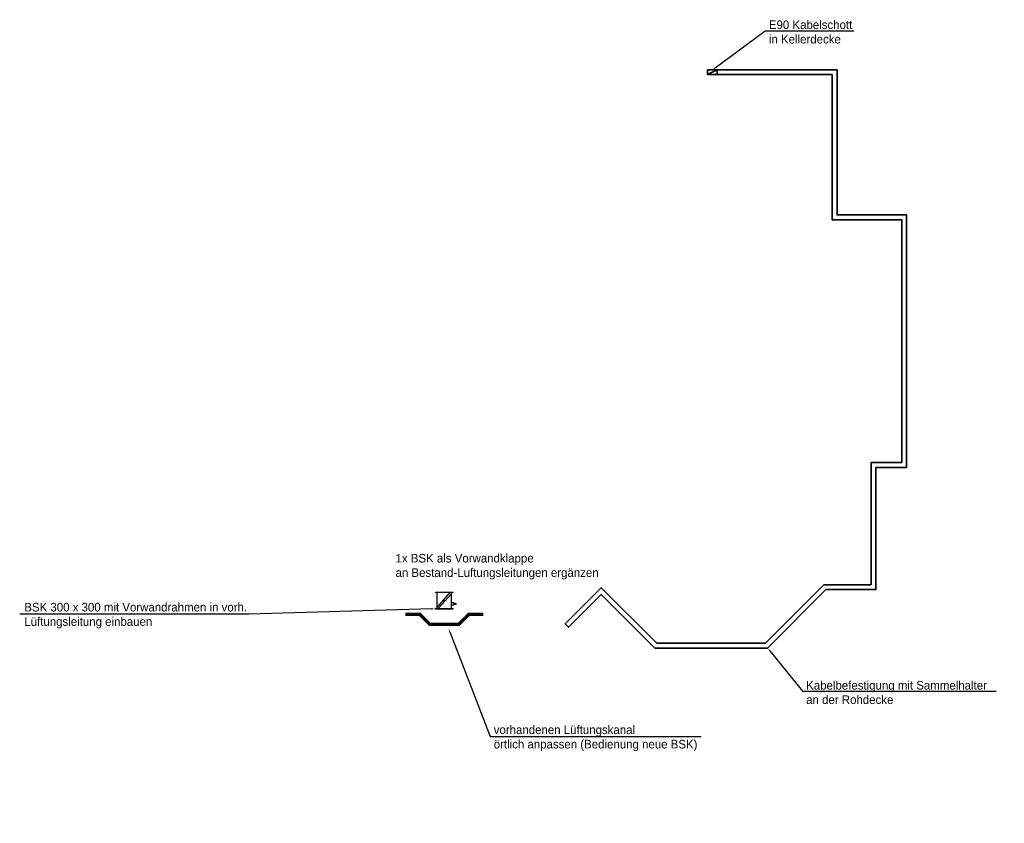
# Model space of a CAD drawing. Header units: millimetres. Extents: x -5775 to 95301, y -36825 to 77820.
# Tile 2 of 2: x 74763 to 95301, y 61067 to 77820. Entities that reach past the tile are written whole.
import ezdxf
from ezdxf import colors
from ezdxf.entities.mleader import LeaderData, LeaderLine
from ezdxf.math import Vec2, Vec3

# ---------------------------------------------------------------- set-up
doc = ezdxf.new("R2010")
doc.units = ezdxf.units.MM
doc.header["$LTSCALE"] = 0.3
doc.layers.get('0').update_dxf_attribs({"color": 3})
for name, color, linetype, lineweight in [('P_Ausstattung BSK', 91, 'Continuous', 25), ('Pi_lü_ab_ge_00_gelb', 153, 'Continuous', 35), ('PI_TGTR_Trassen-100', 6, 'Continuous', 35), ('PI_TGTRT_Trassen-Text', 43, 'Continuous', 25)]:
    doc.layers.add(name, color=color, linetype=linetype, lineweight=lineweight)
doc.styles.add('Arial', font='arial.ttf', dxfattribs={"width": 0.95, "height": 1.8})

msp = doc.modelspace()

# ---------------------------------------------------------------- linework, layer by layer
at = {"color": 7, "lineweight": 25, "const_width": 21.9}
msp.add_lwpolyline([(83605, 65706, 1), (83626, 65706, 1)], format="xyb", close=True, dxfattribs=at)
at = {"layer": 'P_Ausstattung BSK', "color": 1, "linetype": 'Continuous', "lineweight": 25}
for points in [[(83434, 65888, 0), (83804, 65888, 0)], [(83434, 65878, 0), (83434, 65888, 0)], [(83804, 65878, 0), (83434, 65878, 0)], [(83769, 65543, 0), (83769, 65878, 0)], [(83804, 65878, 0), (83804, 65888, 0)], [(83769, 65668, 0), (83816, 65668, 0)], [(83769, 65618, 0), (83816, 65618, 0)], [(83804, 65533, 0), (83804, 65543, 0)], [(83816, 65668, 0), (83816, 65618, 0)], [(83816, 65650, 0), (83864, 65650, 0)], [(83816, 65635, 0), (83864, 65635, 0)], [(83856, 65652, 0), (83856, 65652, 0), (83856, 65652, 0), (83856, 65652, 0), (83857, 65653, 0), (83857, 65653, 0), (83857, 65653, 0), (83857, 65653, 0), (83857, 65653, 0), (83858, 65653, 0), (83858, 65653, 0), (83858, 65653, 0), (83859, 65653, 0), (83859, 65653, 0), (83859, 65652, 0), (83859, 65652, 0), (83859, 65652, 0), (83859, 65652, 0)], [(83856, 65650, 0), (83856, 65652, 0)], [(83859, 65650, 0), (83859, 65652, 0)], [(83864, 65635, 0), (83864, 65650, 0)]]:
    msp.add_polyline3d(points, dxfattribs=at)
at = {"layer": 'PI_TGTR_Trassen-100'}
for p in [(89111, 76675), (89311, 76675)]:
    msp.add_line(p, (89311, 76775), dxfattribs=at)
for points in [[(91714, 76675), (91714, 73651), (93163, 73651), (93163, 68587), (92524, 68587), (92524, 66040), (91538, 66040), (90320, 64821), (88052, 64821), (86893, 65979), (86140, 65225), (86163, 65202)], [(91714, 76675), (91714, 73651), (93163, 73651), (93163, 68587), (92524, 68587), (92524, 66040), (91538, 66040), (90320, 64821), (88052, 64821), (86893, 65979), (86140, 65225), (86211, 65154), (86542, 65486)], [(86175, 65190), (86211, 65154), (86893, 65838), (88010, 64721), (90362, 64721), (91580, 65940), (92624, 65940), (92624, 68487), (93263, 68487), (93263, 73751), (91814, 73751), (91814, 76775), (89111, 76775), (89111, 76675), (91714, 76675)], [(91814, 74260), (91814, 76775), (89111, 76775), (89111, 76675), (91714, 76675)], [(86610, 65555), (86893, 65838), (88010, 64721), (90362, 64721), (91580, 65940), (92624, 65940), (92624, 68487), (93263, 68487), (93263, 73751), (91814, 73751), (91814, 74150)]]:
    msp.add_lwpolyline(points, dxfattribs=at)
msp.add_lwpolyline([(89311, 76675), (89111, 76675), (89111, 76775), (89311, 76775)], close=True, dxfattribs=at)

# ---------------------------------------------------------------- texts
at = {"layer": 'PI_TGTRT_Trassen-Text', "insert": (82603, 66684), "char_height": 180, "attachment_point": 1, "style": 'Arial'}
msp.add_mtext_dynamic_manual_height_columns('1x BSK als Vorwandklappe\\Pan Bestand-Luftungsleitungen ergänzen', width=4349.24, gutter_width=900, heights=[0], dxfattribs=at)

# ---------------------------------------------------------------- leaders
at = {"layer": 'PI_TGTRT_Trassen-Text'}
ml = msp.add_multileader_mtext('Standard', dxfattribs=at)
ml.set_content('BSK 300 x 300 mit Vorwandrahmen in vorh.\\PLüftungsleitung einbauen', color=256, style='Arial')
ml.set_leader_properties(color=256, linetype='ByLayer', lineweight=-1)
ml.build(insert=Vec2(0, 0))
ml.multileader.update_dxf_attribs({"text_left_attachment_type": 6, "text_right_attachment_type": 6, "dogleg_length": 0.5, "arrow_head_size": 75, "scale": 50})
ctx = ml.context
ctx.base_point, ctx.scale, ctx.char_height, ctx.arrow_head_size, ctx.landing_gap_size, ctx.plane_origin = Vec3(74809, 65430), 50, 180, 75, 50, Vec3(81568, 66994)
ctx.left_attachment, ctx.right_attachment = 6, 6
notes = []
notes.append((ctx, [(1, (1, 1, 0), (79543, 65430), (-1, 0), 25, [(0, [(83434, 65538)], 0, [])])]))
ctx.mtext.insert, ctx.mtext.flow_direction = Vec3(74859, 65663), 5
ctx.mtext.has_bg_fill, ctx.mtext.bg_color, ctx.mtext.bg_scale_factor, ctx.mtext.bg_transparency, ctx.mtext.use_window_bg_color = 1, -1027028792, 1.5, 0, 1
for ctx, leaders in notes:
    for number, flags, end, landing, length, lines in leaders:
        leader = LeaderData()
        leader.index, (leader.has_last_leader_line, leader.has_dogleg_vector, leader.attachment_direction) = number, flags
        leader.last_leader_point, leader.dogleg_vector, leader.dogleg_length = Vec3(end), Vec3(landing), length
        for number, points, colour, breaks in lines:
            line = LeaderLine()
            line.index, line.vertices, line.color, line.breaks = number, Vec3.list(points), colors.encode_raw_color(colour), breaks
            leader.lines.append(line)
        ctx.leaders.append(leader)

# ---------------------------------------------------------------- next in the draw order: linework, layer by layer
at = {"layer": 'P_Ausstattung BSK', "color": 1, "linetype": 'Continuous', "lineweight": 25}
for p, q in [((83469, 65567), (83744, 65878)), ((83493, 65543), (83769, 65853))]:
    msp.add_line(p, q, dxfattribs=at)
for points in [[(83469, 65543, 0), (83469, 65878, 0)], [(83434, 65543, 0), (83804, 65543, 0)], [(83434, 65533, 0), (83434, 65543, 0)], [(83804, 65533, 0), (83434, 65533, 0)]]:
    msp.add_polyline3d(points, dxfattribs=at)

# ---------------------------------------------------------------- next in the draw order: leaders
at = {"layer": 'PI_TGTRT_Trassen-Text'}
ml = msp.add_multileader_mtext('Standard', dxfattribs=at)
ml.set_content('E90 Kabelschott\\Pin Kellerdecke', color=256, style='Arial')
ml.set_leader_properties(color=256, linetype='ByLayer', lineweight=-1)
ml.build(insert=Vec2(0, 0))
ml.multileader.update_dxf_attribs({"text_left_attachment_type": 6, "text_right_attachment_type": 6, "dogleg_length": 0.5, "arrow_head_size": 75, "scale": 50})
ctx = ml.context
ctx.base_point, ctx.scale, ctx.char_height, ctx.arrow_head_size, ctx.landing_gap_size, ctx.plane_origin = Vec3(90341, 77589), 50, 180, 75, 50, Vec3(89693, 78950)
ctx.left_attachment, ctx.right_attachment = 6, 6
notes = []
notes.append((ctx, [(0, (1, 1, 0), (90316, 77589), (1, 0), 25, [(0, [(89211, 76775)], 0, [])])]))
ctx.mtext.insert, ctx.mtext.flow_direction = Vec3(90391, 77805), 5
ctx.mtext.has_bg_fill, ctx.mtext.bg_color, ctx.mtext.bg_scale_factor, ctx.mtext.bg_transparency, ctx.mtext.use_window_bg_color = 1, -1027028792, 1.5, 0, 1
ml = msp.add_multileader_mtext('Standard', dxfattribs=at)
ml.set_content('vorhandenen Lüftungskanal\\Pörtlich anpassen (Bedienung neue BSK)', color=256, style='Arial')
ml.set_leader_properties(color=256, linetype='ByLayer', lineweight=-1)
ml.build(insert=Vec2(0, 0))
ml.multileader.update_dxf_attribs({"text_left_attachment_type": 6, "text_right_attachment_type": 6, "dogleg_length": 0.5, "arrow_head_size": 75, "scale": 50})
ctx = ml.context
ctx.base_point, ctx.scale, ctx.char_height, ctx.arrow_head_size, ctx.landing_gap_size, ctx.plane_origin = Vec3(84601, 62874), 50, 180, 75, 50, Vec3(85640, 66664)
ctx.left_attachment, ctx.right_attachment = 6, 6
notes.append((ctx, [(0, (1, 1, 0), (84576, 62874), (1, 0), 25, [(0, [(83708, 65128)], 0, [])])]))
ctx.mtext.insert, ctx.mtext.flow_direction = Vec3(84651, 63107), 5
ctx.mtext.has_bg_fill, ctx.mtext.bg_color, ctx.mtext.bg_scale_factor, ctx.mtext.bg_transparency, ctx.mtext.use_window_bg_color = 1, -1027028792, 1.5, 0, 1
ml = msp.add_multileader_mtext('Standard', dxfattribs=at)
ml.set_content('Kabelbefestigung mit Sammelhalter\\Pan der Rohdecke', color=256, style='Arial')
ml.set_leader_properties(color=256, linetype='ByLayer', lineweight=-1)
ml.build(insert=Vec2(0, 0))
ml.multileader.update_dxf_attribs({"text_left_attachment_type": 6, "text_right_attachment_type": 6, "dogleg_length": 0.5, "arrow_head_size": 75, "scale": 50})
ctx = ml.context
ctx.base_point, ctx.scale, ctx.char_height, ctx.arrow_head_size, ctx.landing_gap_size, ctx.plane_origin = Vec3(91118, 63818), 50, 180, 75, 50, Vec3(91823, 66260)
ctx.left_attachment, ctx.right_attachment = 6, 6
notes.append((ctx, [(0, (1, 1, 0), (91093, 63818), (1, 0), 25, [(0, [(90362, 64721)], 0, [])])]))
ctx.mtext.insert, ctx.mtext.flow_direction = Vec3(91168, 64034), 5
ctx.mtext.has_bg_fill, ctx.mtext.bg_color, ctx.mtext.bg_scale_factor, ctx.mtext.bg_transparency, ctx.mtext.use_window_bg_color = 1, -1027028792, 1.5, 0, 1
for ctx, leaders in notes:
    for number, flags, end, landing, length, lines in leaders:
        leader = LeaderData()
        leader.index, (leader.has_last_leader_line, leader.has_dogleg_vector, leader.attachment_direction) = number, flags
        leader.last_leader_point, leader.dogleg_vector, leader.dogleg_length = Vec3(end), Vec3(landing), length
        for number, points, colour, breaks in lines:
            line = LeaderLine()
            line.index, line.vertices, line.color, line.breaks = number, Vec3.list(points), colors.encode_raw_color(colour), breaks
            leader.lines.append(line)
        ctx.leaders.append(leader)

# ---------------------------------------------------------------- next in the draw order: linework, layer by layer
at = {"layer": 'Pi_lü_ab_ge_00_gelb', "color": 1, "const_width": 70}
msp.add_lwpolyline([(82806, 65425), (83106, 65425), (83319, 65213), (83919, 65213), (84131, 65425), (84431, 65425)], dxfattribs=at)

doc.saveas('drawing.dxf')
